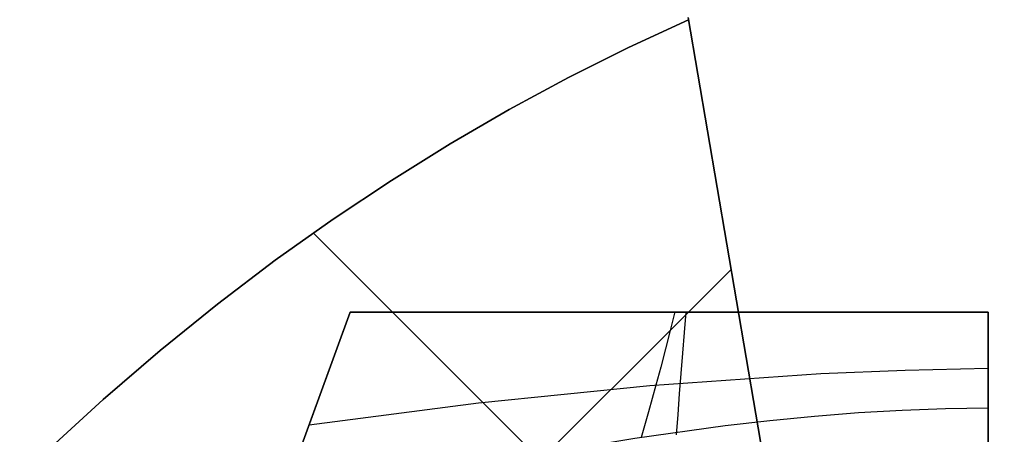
# Model space of a CAD drawing. Header units: millimetres. Extents: x -1030 to 192, y -442 to 180.
# Tile 16 of 256: x -1006.068 to -1003.753, y -429.174 to -428.198. Entities that reach past the tile are written whole.
import ezdxf

# ---------------------------------------------------------------- set-up
doc = ezdxf.new("R2010")
doc.units = ezdxf.units.MM
doc.header["$MEASUREMENT"] = 0
doc.layers.add('OVIDIO 120x60x72h', color=7, linetype='Continuous')

msp = doc.modelspace()

# ---------------------------------------------------------------- linework, layer by layer
at = {"layer": 'OVIDIO 120x60x72h', "extrusion": (-0.26556, 0.881185, 0.391139)}
for points in [[(1087.2219, 742.6103), (1040.9016, 682.492)], [(1040.9016, 682.492), (1087.2219, 742.6103)]]:
    msp.add_lwpolyline(points, dxfattribs=at)
at = {"layer": 'OVIDIO 120x60x72h', "extrusion": (-0.265507, 0.881208, 0.391124)}
for points in [[(1040.8708, 683.9525), (1086.4905, 743.1727)], [(1086.4905, 743.1727), (1040.8708, 683.9525)]]:
    msp.add_lwpolyline(points, dxfattribs=at)
at = {"layer": 'OVIDIO 120x60x72h', "extrusion": (-0.265352, 0.881275, 0.39108)}
msp.add_lwpolyline([(1083.47, 740.3032), (1085.3959, 742.8046)], dxfattribs=at)
at = {"layer": 'OVIDIO 120x60x72h', "extrusion": (0.12261, -0.276068, 0.953286)}
msp.add_lwpolyline([(-1091.115, 243.8566), (-1091.115, 242.3566)], dxfattribs=at)
at = {"layer": 'OVIDIO 120x60x72h', "extrusion": (-0.26535, 0.881271, 0.391089)}
for points in [[(1085.4957, 743.1185), (1083.3803, 740.371)], [(1083.3803, 740.371), (1085.4957, 743.1185)]]:
    msp.add_lwpolyline(points, dxfattribs=at)
at = {"layer": 'OVIDIO 120x60x72h', "extrusion": (1.17502e-06, -6.8884e-06, 1)}
for points in [[(-1004.223, -429.7937), (-1004.496, -428.1933)], [(-1004.496, -428.1933), (-1004.223, -429.7937)]]:
    msp.add_lwpolyline(points, dxfattribs=at)
at = {"layer": 'OVIDIO 120x60x72h'}
for points in [[(-1005.3773, -428.7004), (-1004.261, -429.8167)], [(-1004.3948, -428.7863), (-1005.5277, -429.9192)], [(-1006.0616, -431.0049), (-1005.2906, -428.8866)], [(-1005.2906, -428.8866), (-1006.0616, -431.0049)], [(-1003.7906, -428.8866), (-1005.2906, -428.8866)], [(-1005.2906, -428.8866), (-1003.7906, -428.8866)]]:
    msp.add_lwpolyline(points, dxfattribs=at)
at = {"layer": 'OVIDIO 120x60x72h', "extrusion": (0, -1.59187e-08, 1)}
for points in [[(-1005.2906, -428.8866), (-1006.0615, -431.0046)], [(-1006.0615, -431.0046), (-1005.2906, -428.8866)]]:
    msp.add_lwpolyline(points, dxfattribs=at)
at = {"layer": 'OVIDIO 120x60x72h', "extrusion": (0, 1, 0)}
for points in [[(1005.2906, 755.5783), (1003.7906, 755.5783)], [(1003.7906, 755.5783), (1005.2906, 755.5783)], [(419.1111, 757.0783), (1003.7906, 757.0783)], [(1003.7906, 755.5783), (419.1111, 755.5783)], [(1003.7906, 757.0783), (419.1111, 757.0783)], [(419.1111, 755.5783), (1003.7906, 755.5783)]]:
    msp.add_lwpolyline(points, dxfattribs=at)
at = {"layer": 'OVIDIO 120x60x72h'}
for points in [[(-1004.4951, -428.1985, 755.5783), (-1004.6364, -428.264, 755.5783), (-1004.777, -428.3345, 755.5782), (-1004.9167, -428.4102, 755.5781), (-1005.0555, -428.4909, 755.5783), (-1005.1934, -428.5767, 755.5787), (-1005.3304, -428.6678, 755.5791), (-1005.4667, -428.7647, 755.5791), (-1005.6023, -428.8676, 755.5783), (-1005.7374, -428.9767, 755.5766), (-1005.8712, -429.0918, 755.5746), (-1006.0031, -429.2127, 755.5728), (-1006.1324, -429.3389, 755.5721)], [(-1006.1324, -429.3389, 755.5721), (-1006.0031, -429.2127, 755.5728), (-1005.8712, -429.0918, 755.5746), (-1005.7374, -428.9767, 755.5766), (-1005.6023, -428.8676, 755.5783), (-1005.4667, -428.7647, 755.5791), (-1005.3304, -428.6678, 755.5791), (-1005.1934, -428.5767, 755.5787), (-1005.0555, -428.4909, 755.5783), (-1004.9167, -428.4102, 755.5781), (-1004.777, -428.3345, 755.5782), (-1004.6364, -428.264, 755.5783), (-1004.4951, -428.1985, 755.5783)], [(-1004.5275, -428.8862, 755.5783), (-1004.5383, -428.9296, 755.5777), (-1004.5493, -428.9729, 755.5759), (-1004.5605, -429.016, 755.5728), (-1004.5719, -429.0587, 755.5686), (-1004.5804, -429.0901, 755.5648), (-1004.589, -429.121, 755.5605), (-1004.6064, -429.1815, 755.5506)], [(-1004.5018, -428.8866, 757.0783), (-1004.5055, -428.9347, 757.0778), (-1004.5093, -428.9828, 757.0761), (-1004.513, -429.031, 757.0734), (-1004.5168, -429.0792, 757.0695), (-1004.5205, -429.1273, 757.0646), (-1004.5243, -429.1754, 757.0587)], [(-1003.7905, -429.178, 755.4846), (-1003.7906, -429.1646, 755.4939), (-1003.7908, -429.1509, 755.5028), (-1003.7908, -429.1369, 755.5111), (-1003.7909, -429.1227, 755.5191), (-1003.791, -429.1081, 755.5265), (-1003.791, -429.0934, 755.5335), (-1003.791, -429.0784, 755.54), (-1003.791, -429.0631, 755.546), (-1003.791, -429.0477, 755.5515), (-1003.791, -429.0321, 755.5565), (-1003.791, -429.0164, 755.561), (-1003.791, -429.0005, 755.565), (-1003.7909, -428.9845, 755.5685), (-1003.7909, -428.9683, 755.5715), (-1003.7908, -428.9521, 755.5739), (-1003.7908, -428.9358, 755.5758), (-1003.7907, -428.9194, 755.5772), (-1003.7906, -428.903, 755.578), (-1003.7906, -428.8866, 755.5783)], [(-1003.7906, -428.8866, 755.5783), (-1003.7906, -428.903, 755.578), (-1003.7907, -428.9194, 755.5772), (-1003.7908, -428.9358, 755.5758), (-1003.7908, -428.9521, 755.5739), (-1003.7909, -428.9683, 755.5715), (-1003.7909, -428.9845, 755.5685), (-1003.791, -429.0005, 755.565), (-1003.791, -429.0164, 755.561), (-1003.791, -429.0321, 755.5565), (-1003.791, -429.0477, 755.5515), (-1003.791, -429.0631, 755.546), (-1003.791, -429.0784, 755.54), (-1003.791, -429.0934, 755.5335), (-1003.791, -429.1081, 755.5265), (-1003.7909, -429.1227, 755.5191), (-1003.7908, -429.1369, 755.5111), (-1003.7908, -429.1509, 755.5028), (-1003.7906, -429.1646, 755.4939), (-1003.7905, -429.178, 755.4846)], [(-1003.7906, -428.8866, 757.0783), (-1003.7906, -428.931, 757.0778), (-1003.7906, -428.9758, 757.0763), (-1003.7906, -429.0209, 757.0738), (-1003.7906, -429.0663, 757.0702), (-1003.7906, -429.112, 757.0656), (-1003.7906, -429.158, 757.0598), (-1003.7906, -429.2042, 757.0529)], [(-1003.7906, -429.2218, 757.0496), (-1003.7906, -429.1552, 757.0599), (-1003.7906, -429.0884, 757.0679), (-1003.7906, -429.0212, 757.0737), (-1003.7906, -428.954, 757.0771), (-1003.7906, -428.8866, 757.0783)], [(-1003.7907, -429.0193, 755.5607), (-1003.9858, -429.0237, 755.561), (-1004.184, -429.0321, 755.5627), (-1004.5859, -429.0599, 755.5689), (-1004.9893, -429.1007, 755.5753), (-1005.3874, -429.1526, 755.5783)], [(-1003.7908, -429.1124, 755.5251), (-1003.8911, -429.1139, 755.5255), (-1003.9927, -429.1178, 755.5271), (-1004.0955, -429.1239, 755.5297), (-1004.1993, -429.1321, 755.533), (-1004.3039, -429.1424, 755.537), (-1004.4093, -429.1545, 755.5415), (-1004.6212, -429.1838, 755.5513), (-1004.8336, -429.2191, 755.5612), (-1005.0451, -429.2594, 755.5699), (-1005.2542, -429.3038, 755.576), (-1005.4596, -429.3512, 755.5783)]]:
    msp.add_polyline3d(points, dxfattribs=at)

doc.saveas('drawing.dxf')
